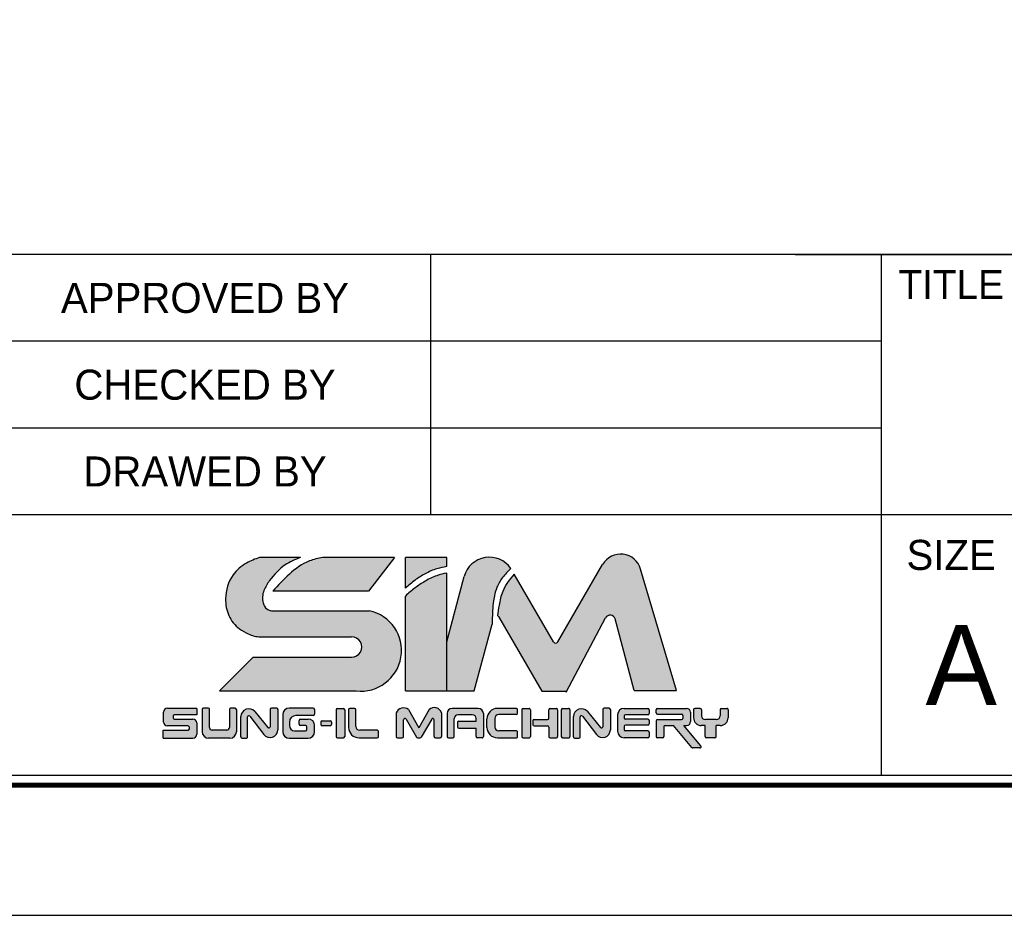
# Model space of a CAD drawing. Header units: millimetres. Extents: x -17227 to 5648, y -387 to 7914.
# Tile 3 of 5: x -9262 to -9173, y 3784 to 3864. Entities that reach past the tile are written whole.
import ezdxf
from ezdxf.enums import TextEntityAlignment as Align

# ---------------------------------------------------------------- set-up
doc = ezdxf.new("R2010")
doc.units = ezdxf.units.MM
doc.layers.get('0').update_dxf_attribs({"linetype": 'CONTINUOUS'})
doc.layers.add('7', color=7, linetype='CONTINUOUS')

msp = doc.modelspace()

# ---------------------------------------------------------------- hatches: boundary and pattern name
h = msp.add_hatch(color=8)
h.dxf.hatch_style = 1
edge = h.paths.add_edge_path()
edge.add_spline(control_points=[(-9219.16687909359, 3810.064347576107), (-9219.146622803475, 3810.644452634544), (-9219.111669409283, 3811.64545729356), (-9218.820921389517, 3812.959374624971), (-9218.263850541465, 3813.957213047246), (-9217.754656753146, 3814.448553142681), (-9217.484870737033, 3814.708879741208)], knot_values=[0, 0, 0, 0, 0.7435831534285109, 1.283095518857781, 1.707763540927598, 2.186317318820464, 2.186317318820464, 2.186317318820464, 2.186317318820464], degree=3, periodic=0)
edge.add_arc((-9219.416887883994, 3813.388686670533), 2.34000000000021, 34.34572044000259, 164.9999999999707)
edge.add_line((-9221.677154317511, 3813.994323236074), (-9223.248728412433, 3808.12912886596))
edge.add_line((-9223.248728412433, 3808.12912886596), (-9223.248728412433, 3803.709879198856))
edge.add_line((-9223.248728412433, 3803.709879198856), (-9220.78753094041, 3803.709879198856))
edge.add_line((-9220.78753094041, 3803.709879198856), (-9219.179169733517, 3809.7123649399))
edge.add_spline(control_points=[(-9219.179169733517, 3809.712364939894), (-9219.175072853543, 3809.829692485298), (-9219.170975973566, 3809.947020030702), (-9219.16687909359, 3810.064347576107)], knot_values=[2.186317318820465, 2.186317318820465, 2.186317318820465, 2.186317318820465, 2.336708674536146, 2.336708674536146, 2.336708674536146, 2.336708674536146], degree=3, periodic=0)
edge = h.paths.add_edge_path()
edge.add_arc((-9208.570965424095, 3810.052234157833), 0.46799999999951, 15.000000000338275, 152.0936797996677, ccw=False)
edge.add_line((-9208.118912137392, 3810.17336147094), (-9206.396667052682, 3803.745855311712))
edge.add_line((-9206.396667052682, 3803.745855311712), (-9202.5950873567, 3803.745855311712))
edge.add_line((-9202.5950873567, 3803.745855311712), (-9205.82470314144, 3814.665577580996))
edge.add_arc((-9207.619835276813, 3814.134649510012), 1.872000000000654, 16.47610349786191, 150.0000000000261)
edge.add_line((-9209.241034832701, 3815.070649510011), (-9213.26085263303, 3808.108120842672))
edge.add_arc((-9213.463502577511, 3808.225120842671), 0.233999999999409, 210.000000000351, 330.00000000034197, ccw=False)
edge.add_line((-9213.666152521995, 3808.108120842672), (-9217.177127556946, 3814.18930798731))
edge.add_spline(control_points=[(-9217.177127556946, 3814.189307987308), (-9217.389318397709, 3813.956156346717), (-9217.808326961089, 3813.495756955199), (-9218.305438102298, 3812.555836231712), (-9218.553549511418, 3811.52545751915), (-9218.639149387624, 3810.785844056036), (-9218.67523682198, 3810.474035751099)], knot_values=[0, 0, 0, 0, 0.523800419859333, 1.034337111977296, 1.752334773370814, 2.275651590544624, 2.275651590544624, 2.275651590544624, 2.275651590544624], degree=3, periodic=0)
edge.add_arc((-9218.787795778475, 3810.268885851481), 0.2340000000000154, 30.000000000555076, 61.24788174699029, ccw=False)
edge.add_line((-9218.585145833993, 3810.385885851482), (-9214.719102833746, 3803.689702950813))
edge.add_line((-9214.719102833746, 3803.689702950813), (-9212.470234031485, 3803.689702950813))
edge.add_line((-9212.470234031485, 3803.689702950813), (-9208.984543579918, 3810.271270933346))
h = msp.add_hatch(color=150)
h.dxf.hatch_style = 1
edge = h.paths.add_edge_path()
edge.add_spline(control_points=[(-9226.96416654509, 3812.941369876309), (-9226.6808348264, 3813.193486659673), (-9226.131495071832, 3813.682305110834), (-9225.16872343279, 3814.257689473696), (-9224.223567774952, 3814.717028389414), (-9223.54506341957, 3814.832513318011), (-9223.248728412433, 3814.882951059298)], knot_values=[0, 0, 0, 0, 0.6304310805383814, 1.222315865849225, 1.865724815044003, 2.364625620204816, 2.364625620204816, 2.364625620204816, 2.364625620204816], degree=3, periodic=0)
edge.add_line((-9223.248728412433, 3814.882951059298), (-9223.248728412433, 3815.711415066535))
edge.add_line((-9223.248728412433, 3815.711415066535), (-9226.96416654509, 3815.711415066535))
edge.add_line((-9226.96416654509, 3815.711415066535), (-9226.96416654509, 3812.941369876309))
edge = h.paths.add_edge_path()
edge.add_spline(control_points=[(-9223.248728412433, 3814.307631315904), (-9223.551554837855, 3814.237981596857), (-9224.233570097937, 3814.081118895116), (-9225.185547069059, 3813.600340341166), (-9226.12175063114, 3812.972852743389), (-9226.678581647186, 3812.488025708), (-9226.96416654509, 3812.23936987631)], knot_values=[0, 0, 0, 0, 0.5164407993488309, 1.163110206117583, 1.761888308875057, 2.392319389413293, 2.392319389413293, 2.392319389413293, 2.392319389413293], degree=3, periodic=0)
edge.add_line((-9226.96416654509, 3812.239369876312), (-9226.96416654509, 3803.709879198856))
edge.add_line((-9226.96416654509, 3803.709879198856), (-9223.248728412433, 3803.709879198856))
edge.add_line((-9223.248728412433, 3803.709879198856), (-9223.248728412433, 3814.307631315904))
edge = h.paths.add_edge_path()
edge.add_line((-9230.215610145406, 3810.908693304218), (-9239.006610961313, 3810.908693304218))
edge.add_spline(control_points=[(-9239.006610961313, 3810.908693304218), (-9239.150060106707, 3810.952560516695), (-9239.500439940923, 3811.059707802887), (-9239.88543208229, 3811.759737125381), (-9239.762990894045, 3812.737526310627), (-9239.01023933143, 3813.897183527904), (-9237.962843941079, 3815.059068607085), (-9236.866440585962, 3815.512263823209), (-9236.384639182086, 3815.711415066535)], knot_values=[0, 0, 0, 0, 0.2433595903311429, 0.5944147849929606, 1.213183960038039, 1.789398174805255, 2.88702788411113, 3.747486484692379, 3.747486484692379, 3.747486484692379, 3.747486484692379], degree=3, periodic=0)
edge.add_line((-9236.384639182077, 3815.711415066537), (-9240.066303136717, 3815.711415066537))
edge.add_spline(control_points=[(-9240.066303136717, 3815.711415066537), (-9240.469261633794, 3815.559726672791), (-9241.371290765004, 3815.220169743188), (-9242.732939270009, 3814.07455803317), (-9243.264481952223, 3812.229105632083), (-9242.943754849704, 3810.43448150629), (-9242.109170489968, 3809.345661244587), (-9241.353891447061, 3808.977367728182), (-9241.080538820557, 3808.844073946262)], knot_values=[0, 0, 0, 0, 0.550739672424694, 1.232839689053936, 2.19963066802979, 2.850121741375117, 3.513003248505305, 3.888995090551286, 3.888995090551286, 3.888995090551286, 3.888995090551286], degree=3, periodic=0)
edge.add_arc((-9239.994341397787, 3810.916699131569), 2.33999999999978, 242.3423855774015, 269.9999999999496)
edge.add_line((-9239.994341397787, 3808.576699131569), (-9231.807731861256, 3808.576699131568))
edge.add_arc((-9231.807731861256, 3807.655833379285), 0.9208657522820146, 270.18688939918, 90, ccw=False)
edge.add_line((-9231.804728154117, 3806.734972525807), (-9240.64821000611, 3806.734972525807))
edge.add_line((-9240.64821000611, 3806.734972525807), (-9243.673303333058, 3803.709879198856))
edge.add_line((-9243.673303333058, 3803.709879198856), (-9231.394154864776, 3803.709879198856))
edge.add_arc((-9230.968211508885, 3807.336025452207), 3.651077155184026, 263.3004820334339, 78.10426637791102)
edge = h.paths.add_edge_path(flags=17)
edge.add_spline(control_points=[(-9234.398872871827, 3815.711415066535), (-9234.803566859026, 3815.625526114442), (-9235.917594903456, 3815.389093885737), (-9237.434786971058, 3814.250571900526), (-9238.393017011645, 3813.200657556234), (-9238.867579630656, 3812.680688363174)], knot_values=[0, 0, 0, 0, 0.6846043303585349, 1.884555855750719, 3.061918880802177, 3.061918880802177, 3.061918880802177, 3.061918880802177], degree=3, periodic=0)
edge.add_line((-9238.867579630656, 3812.680688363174), (-9230.289077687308, 3812.680688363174))
edge.add_line((-9230.289077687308, 3812.680688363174), (-9227.956082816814, 3815.711415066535))
edge.add_line((-9227.956082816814, 3815.711415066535), (-9234.398872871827, 3815.711415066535))
h = msp.add_hatch(color=150)
h.dxf.hatch_style = 1
h.paths.add_polyline_path([(-9245.711168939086, 3800.830397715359, 0.4142135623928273), (-9246.062168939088, 3801.18139771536), (-9247.727060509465, 3801.181397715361, -0.4142135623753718), (-9247.844060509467, 3801.29839771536), (-9247.844060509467, 3801.443950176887, -0.4142135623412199), (-9247.727060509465, 3801.560950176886), (-9245.711168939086, 3801.560950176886), (-9245.711168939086, 3802.159980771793), (-9248.34552772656, 3802.159980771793, 0.4142135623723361), (-9248.696527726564, 3801.808980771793), (-9248.696527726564, 3800.909477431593, 0.414213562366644), (-9248.34552772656, 3800.558477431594), (-9246.495121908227, 3800.558477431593, -0.414213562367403), (-9246.378121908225, 3800.441477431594), (-9246.378121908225, 3800.302601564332, -0.4142135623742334), (-9246.495121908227, 3800.185601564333), (-9248.730301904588, 3800.185601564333), (-9248.730301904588, 3799.45882149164), (-9246.062168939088, 3799.45882149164, 0.41421356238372), (-9245.711168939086, 3799.809821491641)])
h.paths.add_polyline_path([(-9232.419553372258, 3802.018899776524, 0.4142135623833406), (-9232.536553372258, 3802.135899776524), (-9233.068349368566, 3802.135899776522, 0.4142135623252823), (-9233.185349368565, 3802.018899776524), (-9233.185349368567, 3799.609343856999, 0.4142135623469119), (-9233.068349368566, 3799.492343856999), (-9232.536553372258, 3799.492343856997, 0.4142135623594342), (-9232.419553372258, 3799.609343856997)])
h.paths.add_polyline_path([(-9227.125275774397, 3801.111058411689, -0.7673269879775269), (-9226.906950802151, 3801.169558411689), (-9225.972385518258, 3799.550843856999, 0.2679491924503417), (-9225.87106054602, 3799.492343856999), (-9225.638616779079, 3799.492343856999, 0.2679491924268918), (-9225.537291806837, 3799.550843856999), (-9224.602726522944, 3801.169558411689, -0.7673269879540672), (-9224.384401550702, 3801.111058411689), (-9224.384401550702, 3799.609343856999, 0.4142135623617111), (-9224.2674015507, 3799.492343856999), (-9223.840312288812, 3799.492343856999, 0.4142135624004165), (-9223.723312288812, 3799.609343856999), (-9223.723312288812, 3801.732455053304, 0.5572135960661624), (-9224.814937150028, 3802.024955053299), (-9225.754838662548, 3800.396997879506), (-9226.694740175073, 3802.024955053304, 0.5198906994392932), (-9227.786365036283, 3801.732455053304), (-9227.786365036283, 3799.609343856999, 0.4142135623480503), (-9227.669365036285, 3799.492343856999), (-9227.242275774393, 3799.492343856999, 0.4142135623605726), (-9227.125275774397, 3799.609343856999)])
h = msp.add_hatch(color=251)
h.dxf.hatch_style = 1
h.paths.add_polyline_path([(-9233.602499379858, 3800.913384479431, 0.4142135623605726), (-9233.719499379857, 3801.03038447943), (-9234.44559132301, 3801.030384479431, 0.4142135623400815), (-9234.562591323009, 3800.913384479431), (-9234.562591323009, 3800.699680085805, 0.4142135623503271), (-9234.44559132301, 3800.582680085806), (-9233.719499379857, 3800.582680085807, 0.4142135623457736), (-9233.602499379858, 3800.699680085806)])
h.paths.add_polyline_path([(-9242.154991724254, 3800.043821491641), (-9242.154991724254, 3802.042980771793, 0.4142135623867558), (-9242.271991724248, 3802.159980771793), (-9242.66671371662, 3802.159980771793, 0.4142135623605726), (-9242.783713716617, 3802.042980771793), (-9242.783713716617, 3800.411494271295, -0.4142135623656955), (-9243.01771371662, 3800.177494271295), (-9244.336576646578, 3800.177494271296, -0.4142135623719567), (-9244.570576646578, 3800.411494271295), (-9244.570576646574, 3802.042980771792, 0.4142135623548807), (-9244.687576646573, 3802.159980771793), (-9245.111163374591, 3802.159980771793, 0.4142135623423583), (-9245.228163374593, 3802.042980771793), (-9245.228163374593, 3800.043821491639, 0.4142135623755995), (-9244.643163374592, 3799.45882149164), (-9242.73999172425, 3799.458821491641, 0.4142135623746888)])
h.paths.add_polyline_path([(-9238.432311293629, 3800.213996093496), (-9238.432311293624, 3802.042980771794, 0.4142135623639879), (-9238.54931129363, 3802.159980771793), (-9239.00378224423, 3802.159980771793, 0.4142135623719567), (-9239.120782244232, 3802.042980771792), (-9239.120782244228, 3800.490891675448, -0.7053166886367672), (-9239.328429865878, 3800.416918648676), (-9240.497165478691, 3801.849104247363, 0.70531668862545), (-9241.743051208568, 3801.405266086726), (-9241.743051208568, 3799.575821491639, 0.4142135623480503), (-9241.62605120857, 3799.45882149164), (-9241.272833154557, 3799.45882149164, 0.4142135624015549), (-9241.155833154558, 3799.57582149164), (-9241.155833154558, 3801.365222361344, -0.7182104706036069), (-9240.945706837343, 3801.436049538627), (-9239.693069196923, 3799.789033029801, 0.7182104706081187)])
h.paths.add_polyline_path([(-9235.123834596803, 3800.04382149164), (-9235.123834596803, 3800.591792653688, 0.4142135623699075), (-9235.708834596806, 3801.176792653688), (-9236.390670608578, 3801.176792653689, 0.4142135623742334), (-9236.50767060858, 3801.059792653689), (-9236.50767060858, 3800.705641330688, 0.4142135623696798), (-9236.390670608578, 3800.588641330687), (-9235.930976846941, 3800.588641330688, -0.4142135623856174), (-9235.813976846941, 3800.471641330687), (-9235.813976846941, 3800.243540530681, -0.4142135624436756), (-9235.930976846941, 3800.126540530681), (-9236.919400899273, 3800.126540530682, -0.4142135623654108), (-9237.387400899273, 3800.594540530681), (-9237.387400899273, 3800.910406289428, -0.4142135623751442), (-9236.802400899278, 3801.495406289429), (-9235.240834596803, 3801.495406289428, 0.4142135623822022), (-9235.123834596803, 3801.612406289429), (-9235.123834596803, 3802.042980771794, 0.4142135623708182), (-9235.240834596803, 3802.159980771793), (-9237.401143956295, 3802.159980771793, 0.4142135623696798), (-9237.986143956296, 3801.574980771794), (-9237.986143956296, 3800.04382149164, 0.414213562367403), (-9237.401143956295, 3799.45882149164), (-9235.708834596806, 3799.45882149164, 0.4142135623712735)])
h.paths.add_polyline_path([(-9229.38030051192, 3800.051512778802, 0.4142135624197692), (-9229.497300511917, 3800.168512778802), (-9231.066300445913, 3800.168512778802, -0.4142135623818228), (-9231.417300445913, 3800.519512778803), (-9231.417300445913, 3802.018899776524, 0.4142135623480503), (-9231.534300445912, 3802.135899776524), (-9231.951020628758, 3802.135899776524, 0.4142135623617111), (-9232.068020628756, 3802.018899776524), (-9232.068020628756, 3800.428343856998, 0.4142135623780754), (-9231.132020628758, 3799.492343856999), (-9229.497300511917, 3799.492343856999, 0.4142135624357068), (-9229.38030051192, 3799.609343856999)])
h.paths.add_polyline_path([(-9222.572443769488, 3801.219236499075, -0.4142135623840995), (-9222.221443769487, 3801.570236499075), (-9220.954108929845, 3801.570236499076, -0.4142135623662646), (-9220.603108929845, 3801.219236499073), (-9220.603108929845, 3800.990699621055), (-9222.164400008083, 3800.990699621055, 0.4142135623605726), (-9222.28140000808, 3800.873699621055), (-9222.281400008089, 3800.466918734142, 0.4142135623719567), (-9222.164400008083, 3800.349918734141), (-9220.603108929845, 3800.349918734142), (-9220.603108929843, 3799.609343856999, 0.4142135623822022), (-9220.486108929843, 3799.492343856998), (-9220.07208180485, 3799.492343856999, 0.4142135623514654), (-9219.955081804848, 3799.609343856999), (-9219.955081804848, 3801.667899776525, 0.4142135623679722), (-9220.42308180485, 3802.135899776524), (-9222.74774594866, 3802.135899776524, 0.4142135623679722), (-9223.215745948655, 3801.667899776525), (-9223.215745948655, 3799.609343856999, 0.4142135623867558), (-9223.098745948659, 3799.492343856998), (-9222.689443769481, 3799.492343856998, 0.4142135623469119), (-9222.572443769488, 3799.609343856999)])
h.paths.add_polyline_path([(-9216.894945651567, 3800.00760731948, 0.414213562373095), (-9217.011945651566, 3800.124607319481), (-9218.575785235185, 3800.124607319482, -0.4142135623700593), (-9218.92678523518, 3800.475607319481), (-9218.92678523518, 3801.222756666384, -0.4142135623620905), (-9218.575785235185, 3801.573756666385), (-9217.011945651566, 3801.573756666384, 0.4142135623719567), (-9216.894945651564, 3801.690756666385), (-9216.894945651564, 3802.018899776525, 0.414213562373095), (-9217.011945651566, 3802.135899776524), (-9218.696511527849, 3802.135899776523, 0.4142135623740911), (-9219.632511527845, 3801.199899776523), (-9219.632511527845, 3800.428343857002, 0.4142135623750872), (-9218.696511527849, 3799.492343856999), (-9217.011945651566, 3799.492343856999, 0.4142135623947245), (-9216.894945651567, 3799.609343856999)])
h.paths.add_polyline_path([(-9215.736317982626, 3802.018899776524, 0.4142135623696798), (-9215.853317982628, 3802.135899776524), (-9216.385113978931, 3802.135899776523, 0.4142135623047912), (-9216.502113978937, 3802.018899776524), (-9216.502113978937, 3799.609343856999, 0.4142135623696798), (-9216.385113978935, 3799.492343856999), (-9215.853317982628, 3799.492343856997, 0.4142135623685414), (-9215.736317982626, 3799.609343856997)])
h.paths.add_polyline_path([(-9213.300874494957, 3802.018899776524, 0.4142135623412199), (-9213.417874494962, 3802.135899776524), (-9213.949670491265, 3802.135899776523, 0.4142135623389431), (-9214.066670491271, 3802.018899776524), (-9214.066670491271, 3801.248437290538, -0.4142135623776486), (-9214.18367049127, 3801.131437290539), (-9215.405566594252, 3801.131437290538, 0.4142135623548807), (-9215.522566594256, 3801.014437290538), (-9215.522566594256, 3800.673172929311, 0.4142135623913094), (-9215.405566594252, 3800.556172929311), (-9214.18367049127, 3800.556172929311, -0.4142135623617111), (-9214.066670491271, 3800.439172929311), (-9214.066670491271, 3799.609343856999, 0.4142135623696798), (-9213.949670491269, 3799.492343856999), (-9213.417874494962, 3799.492343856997, 0.4142135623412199), (-9213.300874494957, 3799.609343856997)])
h.paths.add_polyline_path([(-9212.190528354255, 3802.018899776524, 0.4142135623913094), (-9212.307528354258, 3802.135899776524), (-9212.839324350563, 3802.135899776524, 0.4142135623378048), (-9212.956324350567, 3802.018899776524), (-9212.956324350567, 3799.609343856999, 0.4142135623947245), (-9212.839324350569, 3799.492343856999), (-9212.307528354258, 3799.492343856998, 0.4142135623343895), (-9212.190528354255, 3799.609343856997)])
h.paths.add_polyline_path([(-9210.611915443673, 3801.849104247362, 0.7053166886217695), (-9211.85780117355, 3801.405266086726), (-9211.857801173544, 3799.575821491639, 0.414213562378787), (-9211.740801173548, 3799.45882149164), (-9211.387583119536, 3799.45882149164, 0.4142135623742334), (-9211.270583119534, 3799.57582149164), (-9211.27058311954, 3801.365222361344, -0.7182104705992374), (-9211.060456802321, 3801.436049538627), (-9209.807819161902, 3799.789033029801, 0.7182104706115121), (-9208.547061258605, 3800.213996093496), (-9208.547061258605, 3802.042980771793, 0.4142135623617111), (-9208.664061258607, 3802.159980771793), (-9209.118532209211, 3802.159980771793, 0.4142135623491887), (-9209.235532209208, 3802.042980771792), (-9209.235532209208, 3800.490891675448, -0.7053166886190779), (-9209.443179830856, 3800.416918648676)])
h.paths.add_polyline_path([(-9205.066213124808, 3802.018899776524, 0.4142135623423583), (-9205.183213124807, 3802.135899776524), (-9207.315309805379, 3802.135899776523, 0.4142135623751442), (-9207.900309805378, 3801.550899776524), (-9207.900309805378, 3800.077343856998, 0.4142135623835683), (-9207.315309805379, 3799.492343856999), (-9205.183213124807, 3799.492343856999, 0.4142135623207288), (-9205.066213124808, 3799.609343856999), (-9205.066213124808, 3799.994762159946, 0.4142135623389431), (-9205.183213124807, 3800.111762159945), (-9207.190111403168, 3800.111762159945, -0.4142135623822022), (-9207.307111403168, 3800.228762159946), (-9207.307111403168, 3800.525258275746, -0.4142135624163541), (-9207.190111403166, 3800.642258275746), (-9205.183213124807, 3800.642258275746, 0.414213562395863), (-9205.066213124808, 3800.759258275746), (-9205.066213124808, 3801.047588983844, 0.4142135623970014), (-9205.183213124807, 3801.164588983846), (-9207.190111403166, 3801.164588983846, -0.4142135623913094), (-9207.307111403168, 3801.281588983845), (-9207.307111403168, 3801.455659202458, -0.4142135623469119), (-9207.190111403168, 3801.572659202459), (-9205.183213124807, 3801.572659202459, 0.4142135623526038), (-9205.066213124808, 3801.68965920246)])
h.paths.add_polyline_path([(-9201.3412787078, 3801.784899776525, 0.4142135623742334), (-9201.692278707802, 3802.135899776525), (-9204.319472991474, 3802.135899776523, 0.414213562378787), (-9204.436472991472, 3802.018899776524), (-9204.436472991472, 3801.728726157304, 0.4142135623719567), (-9204.319472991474, 3801.611726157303), (-9202.162311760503, 3801.611726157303, -0.4142135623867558), (-9202.045311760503, 3801.494726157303), (-9202.045311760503, 3801.243764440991, -0.4142135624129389), (-9202.162311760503, 3801.126764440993), (-9204.319472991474, 3801.126764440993, 0.414213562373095), (-9204.436472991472, 3801.009764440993), (-9204.436472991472, 3799.609343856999, 0.4142135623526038), (-9204.319472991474, 3799.492343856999), (-9203.85626127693, 3799.492343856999, 0.4142135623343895), (-9203.739261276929, 3799.609343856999), (-9203.739261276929, 3800.482167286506, -0.4142135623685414), (-9203.622261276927, 3800.599167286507), (-9202.887707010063, 3800.599167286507), (-9201.227323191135, 3798.620398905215, 0.2216946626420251), (-9201.13769599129, 3798.578605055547), (-9200.503425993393, 3798.57860505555, 0.637070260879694), (-9200.413798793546, 3798.770811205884), (-9201.947971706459, 3800.599167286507), (-9201.692278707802, 3800.599167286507, 0.4142135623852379), (-9201.3412787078, 3800.950167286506)])
h.paths.add_polyline_path([(-9197.96378100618, 3801.301167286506), (-9197.96378100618, 3802.018899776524, 0.4142135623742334), (-9198.080781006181, 3802.135899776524), (-9198.561054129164, 3802.135899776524, 0.4142135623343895), (-9198.678054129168, 3802.018899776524), (-9198.678054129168, 3801.477764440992, -0.4142135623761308), (-9199.029054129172, 3801.126764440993), (-9200.01069907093, 3801.126764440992, -0.4142135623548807), (-9200.361699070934, 3801.477764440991), (-9200.361699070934, 3802.018899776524, 0.4142135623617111), (-9200.47869907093, 3802.135899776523), (-9200.95897219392, 3802.135899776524, 0.4142135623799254), (-9201.075972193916, 3802.018899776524), (-9201.075972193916, 3801.301167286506, 0.4142135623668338), (-9200.37397219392, 3800.599167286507), (-9198.66578100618, 3800.599167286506, 0.414213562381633)])
h.paths.add_polyline_path([(-9199.028151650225, 3800.599167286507), (-9200.03885465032, 3800.599167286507), (-9200.038854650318, 3799.609343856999, 0.4142135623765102), (-9199.921854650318, 3799.492343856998), (-9199.145151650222, 3799.492343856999, 0.4142135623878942), (-9199.02815165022, 3799.609343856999)])

# ---------------------------------------------------------------- linework, layer by layer
at = {"ltscale": 5}
msp.add_line((-9191.950032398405, 3842.936530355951), (-9078.022960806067, 3842.936530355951), dxfattribs=at)
for p, q in [((-9236.384639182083, 3815.711415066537), (-9240.066303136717, 3815.711415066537)), ((-9227.956082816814, 3815.711415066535), (-9234.398872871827, 3815.711415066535)), ((-9227.956082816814, 3815.711415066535), (-9230.289077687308, 3812.680688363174)), ((-9223.248728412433, 3815.711415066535), (-9226.96416654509, 3815.711415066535)), ((-9226.96416654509, 3812.941369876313), (-9226.96416654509, 3815.711415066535)), ((-9223.248728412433, 3814.882951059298), (-9223.248728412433, 3815.711415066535)), ((-9213.260852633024, 3808.108120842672), (-9209.241034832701, 3815.070649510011)), ((-9223.248728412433, 3803.709879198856), (-9223.248728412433, 3814.307631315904)), ((-9213.666152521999, 3808.108120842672), (-9217.177127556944, 3814.189307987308)), ((-9202.5950873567, 3803.745855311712), (-9205.824703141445, 3814.665577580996)), ((-9223.248728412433, 3808.12912886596), (-9221.677154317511, 3813.994323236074)), ((-9230.289077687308, 3812.680688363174), (-9238.867579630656, 3812.680688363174)), ((-9226.96416654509, 3803.709879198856), (-9226.96416654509, 3812.23936987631)), ((-9239.006610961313, 3810.908693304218), (-9230.215610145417, 3810.908693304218)), ((-9220.78753094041, 3803.709879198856), (-9219.179169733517, 3809.712364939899)), ((-9218.585145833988, 3810.385885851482), (-9214.719102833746, 3803.689702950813)), ((-9212.516408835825, 3803.602517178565), (-9208.984543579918, 3810.271270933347)), ((-9206.396667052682, 3803.745855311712), (-9208.118912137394, 3810.173361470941)), ((-9239.994341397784, 3808.576699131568), (-9231.807731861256, 3808.576699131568)), ((-9240.64821000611, 3806.734972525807), (-9243.673303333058, 3803.709879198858)), ((-9240.64821000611, 3806.734972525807), (-9231.81073556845, 3806.734972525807)), ((-9243.673303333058, 3803.709879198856), (-9231.394154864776, 3803.709879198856)), ((-9226.96416654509, 3803.709879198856), (-9223.248728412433, 3803.709879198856)), ((-9223.248728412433, 3803.709879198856), (-9220.78753094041, 3803.709879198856)), ((-9214.719102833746, 3803.689702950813), (-9212.516408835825, 3803.689702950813)), ((-9206.396667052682, 3803.745855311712), (-9202.5950873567, 3803.745855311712)), ((-9248.696527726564, 3800.909477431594), (-9248.696527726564, 3801.808980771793)), ((-9248.34552772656, 3802.159980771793), (-9245.711168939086, 3802.159980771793)), ((-9245.711168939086, 3802.115688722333), (-9245.711168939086, 3801.560950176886)), ((-9245.228163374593, 3802.042980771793), (-9245.228163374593, 3800.04382149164)), ((-9244.687576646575, 3802.159980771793), (-9245.111163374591, 3802.159980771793)), ((-9244.570576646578, 3800.411494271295), (-9244.570576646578, 3802.042980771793)), ((-9242.783713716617, 3802.042980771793), (-9242.783713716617, 3800.411494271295)), ((-9242.271991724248, 3802.159980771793), (-9242.66671371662, 3802.159980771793)), ((-9242.154991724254, 3802.042980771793), (-9242.154991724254, 3800.04382149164)), ((-9240.497165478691, 3801.849104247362), (-9239.328429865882, 3800.416918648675)), ((-9239.120782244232, 3802.042980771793), (-9239.120782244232, 3800.490891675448)), ((-9238.54931129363, 3802.159980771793), (-9239.00378224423, 3802.159980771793)), ((-9238.432311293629, 3802.042980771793), (-9238.432311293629, 3800.213996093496)), ((-9235.240834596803, 3802.159980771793), (-9237.401143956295, 3802.159980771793)), ((-9235.123834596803, 3802.042980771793), (-9235.123834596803, 3801.612406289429)), ((-9235.123834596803, 3802.042980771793), (-9235.123834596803, 3801.612406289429)), ((-9233.185349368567, 3802.018899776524), (-9233.185349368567, 3799.609343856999)), ((-9233.068349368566, 3802.135899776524), (-9232.536553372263, 3802.135899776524)), ((-9232.419553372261, 3802.018899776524), (-9232.419553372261, 3799.609343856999)), ((-9232.068020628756, 3802.018899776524), (-9232.068020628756, 3800.428343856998)), ((-9231.534300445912, 3802.135899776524), (-9231.951020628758, 3802.135899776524)), ((-9231.417300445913, 3800.519512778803), (-9231.417300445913, 3802.018899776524)), ((-9226.694740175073, 3802.024955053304), (-9225.754838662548, 3800.396997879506)), ((-9224.814937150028, 3802.024955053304), (-9225.754838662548, 3800.396997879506)), ((-9220.42308180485, 3802.135899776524), (-9222.74774594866, 3802.135899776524)), ((-9217.011945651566, 3802.135899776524), (-9218.69651152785, 3802.135899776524)), ((-9216.894945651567, 3801.690756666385), (-9216.894945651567, 3802.018899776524)), ((-9216.502113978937, 3802.018899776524), (-9216.502113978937, 3799.609343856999)), ((-9216.385113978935, 3802.135899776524), (-9215.853317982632, 3802.135899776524)), ((-9215.736317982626, 3802.018899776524), (-9215.736317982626, 3799.609343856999)), ((-9214.066670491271, 3801.248437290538), (-9214.066670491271, 3802.018899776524)), ((-9213.949670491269, 3802.135899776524), (-9213.417874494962, 3802.135899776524)), ((-9213.300874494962, 3802.018899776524), (-9213.300874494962, 3799.609343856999)), ((-9212.956324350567, 3802.018899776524), (-9212.956324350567, 3799.609343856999)), ((-9212.839324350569, 3802.135899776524), (-9212.307528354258, 3802.135899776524)), ((-9212.190528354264, 3802.018899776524), (-9212.190528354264, 3799.609343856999)), ((-9210.611915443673, 3801.849104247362), (-9209.443179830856, 3800.416918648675)), ((-9209.23553220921, 3802.042980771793), (-9209.23553220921, 3800.490891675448)), ((-9208.664061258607, 3802.159980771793), (-9209.118532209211, 3802.159980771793)), ((-9208.547061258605, 3802.042980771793), (-9208.547061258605, 3800.213996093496)), ((-9207.315309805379, 3802.135899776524), (-9205.183213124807, 3802.135899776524)), ((-9205.066213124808, 3802.018899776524), (-9205.066213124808, 3801.689659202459)), ((-9204.436472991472, 3801.728726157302), (-9204.436472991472, 3802.018899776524)), ((-9204.319472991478, 3802.135899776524), (-9201.692278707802, 3802.135899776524)), ((-9201.3412787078, 3801.784899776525), (-9201.3412787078, 3800.950167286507)), ((-9201.075972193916, 3802.018899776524), (-9201.075972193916, 3801.301167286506)), ((-9200.47869907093, 3802.135899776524), (-9200.95897219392, 3802.135899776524)), ((-9200.361699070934, 3802.018899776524), (-9200.361699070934, 3801.477764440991)), ((-9198.678054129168, 3802.018899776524), (-9198.678054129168, 3801.477764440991)), ((-9198.561054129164, 3802.135899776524), (-9198.080781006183, 3802.135899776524)), ((-9197.963781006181, 3802.018899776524), (-9197.963781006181, 3801.301167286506)), ((-9247.844060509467, 3801.443950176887), (-9247.844060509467, 3801.29839771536)), ((-9245.711168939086, 3801.560950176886), (-9247.727060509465, 3801.560950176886)), ((-9247.727060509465, 3801.18139771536), (-9246.062168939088, 3801.18139771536)), ((-9241.743051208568, 3799.575821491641), (-9241.743051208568, 3801.405266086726)), ((-9241.155833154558, 3799.575821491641), (-9241.155833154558, 3801.365222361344)), ((-9240.945706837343, 3801.436049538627), (-9239.693069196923, 3799.7890330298)), ((-9237.986143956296, 3801.574980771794), (-9237.986143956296, 3800.04382149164)), ((-9237.387400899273, 3800.910406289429), (-9237.387400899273, 3800.594540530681)), ((-9235.240834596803, 3801.495406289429), (-9236.802400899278, 3801.495406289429)), ((-9236.50767060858, 3800.705641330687), (-9236.50767060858, 3801.059792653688)), ((-9236.390670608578, 3801.176792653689), (-9235.708834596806, 3801.176792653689)), ((-9234.562591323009, 3800.913384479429), (-9234.562591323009, 3800.699680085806)), ((-9234.44559132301, 3801.03038447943), (-9233.719499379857, 3801.03038447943)), ((-9233.602499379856, 3800.913384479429), (-9233.602499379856, 3800.699680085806)), ((-9227.786365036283, 3801.732455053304), (-9227.786365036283, 3799.609343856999)), ((-9227.125275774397, 3799.609343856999), (-9227.125275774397, 3801.111058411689)), ((-9226.906950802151, 3801.169558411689), (-9225.972385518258, 3799.550843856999)), ((-9224.602726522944, 3801.169558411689), (-9225.537291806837, 3799.550843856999)), ((-9224.384401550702, 3799.609343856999), (-9224.384401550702, 3801.111058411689)), ((-9223.723312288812, 3801.732455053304), (-9223.723312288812, 3799.609343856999)), ((-9223.215745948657, 3801.667899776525), (-9223.215745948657, 3799.609343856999)), ((-9222.572443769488, 3799.609343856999), (-9222.572443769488, 3801.219236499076)), ((-9222.281400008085, 3800.873699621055), (-9222.281400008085, 3800.466918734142)), ((-9220.954108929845, 3801.570236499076), (-9222.221443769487, 3801.570236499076)), ((-9222.164400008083, 3800.990699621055), (-9220.603108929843, 3800.990699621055)), ((-9220.603108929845, 3800.990699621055), (-9220.603108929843, 3801.219236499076)), ((-9219.955081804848, 3801.667899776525), (-9219.955081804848, 3799.609343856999)), ((-9219.632511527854, 3800.428343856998), (-9219.632511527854, 3801.199899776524)), ((-9218.92678523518, 3801.222756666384), (-9218.92678523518, 3800.475607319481)), ((-9217.011945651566, 3801.573756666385), (-9218.575785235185, 3801.573756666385)), ((-9215.522566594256, 3801.014437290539), (-9215.522566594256, 3800.673172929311)), ((-9215.405566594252, 3801.131437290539), (-9214.18367049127, 3801.131437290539)), ((-9211.857801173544, 3799.575821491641), (-9211.857801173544, 3801.405266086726)), ((-9211.27058311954, 3799.575821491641), (-9211.27058311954, 3801.365222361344)), ((-9211.060456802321, 3801.436049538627), (-9209.807819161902, 3799.7890330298)), ((-9207.900309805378, 3801.550899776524), (-9207.900309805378, 3800.077343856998)), ((-9207.307111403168, 3801.455659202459), (-9207.307111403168, 3801.281588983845)), ((-9205.183213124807, 3801.572659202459), (-9207.190111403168, 3801.572659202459)), ((-9205.183213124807, 3801.164588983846), (-9207.190111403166, 3801.164588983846)), ((-9205.066213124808, 3801.047588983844), (-9205.066213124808, 3800.759258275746)), ((-9204.436472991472, 3801.009764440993), (-9204.436472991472, 3799.609343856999)), ((-9204.319472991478, 3801.611726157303), (-9202.162311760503, 3801.611726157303)), ((-9204.319472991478, 3801.126764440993), (-9202.162311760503, 3801.126764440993)), ((-9202.045311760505, 3801.494726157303), (-9202.045311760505, 3801.243764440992)), ((-9199.02905412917, 3801.126764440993), (-9200.010699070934, 3801.126764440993)), ((-9248.730301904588, 3799.45882149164), (-9248.730301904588, 3800.185601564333)), ((-9248.730301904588, 3800.185601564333), (-9246.495121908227, 3800.185601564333)), ((-9246.495121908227, 3800.558477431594), (-9248.34552772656, 3800.558477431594)), ((-9246.378121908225, 3800.302601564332), (-9246.378121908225, 3800.441477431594)), ((-9245.711168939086, 3800.830397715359), (-9245.711168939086, 3799.809821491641)), ((-9243.01771371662, 3800.177494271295), (-9244.336576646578, 3800.177494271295)), ((-9236.919400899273, 3800.126540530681), (-9235.930976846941, 3800.126540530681)), ((-9235.930976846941, 3800.588641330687), (-9236.390670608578, 3800.588641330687)), ((-9235.813976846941, 3800.243540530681), (-9235.813976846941, 3800.471641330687)), ((-9235.123834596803, 3800.04382149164), (-9235.123834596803, 3800.591792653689)), ((-9233.719499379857, 3800.582680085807), (-9234.44559132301, 3800.582680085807)), ((-9229.497300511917, 3800.168512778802), (-9231.066300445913, 3800.168512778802)), ((-9229.38030051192, 3799.609343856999), (-9229.38030051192, 3800.051512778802)), ((-9222.164400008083, 3800.349918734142), (-9220.603108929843, 3800.349918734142)), ((-9220.603108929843, 3799.609343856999), (-9220.603108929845, 3800.349918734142)), ((-9217.01194565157, 3800.124607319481), (-9218.575785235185, 3800.124607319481)), ((-9216.894945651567, 3799.609343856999), (-9216.894945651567, 3800.00760731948)), ((-9215.405566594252, 3800.556172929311), (-9214.18367049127, 3800.556172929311)), ((-9214.066670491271, 3800.439172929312), (-9214.066670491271, 3799.609343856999)), ((-9207.307111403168, 3800.525258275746), (-9207.307111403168, 3800.228762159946)), ((-9205.183213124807, 3800.642258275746), (-9207.190111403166, 3800.642258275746)), ((-9205.183213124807, 3800.111762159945), (-9207.190111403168, 3800.111762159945)), ((-9205.066213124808, 3799.994762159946), (-9205.066213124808, 3799.609343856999)), ((-9203.739261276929, 3800.482167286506), (-9203.739261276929, 3799.609343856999)), ((-9203.622261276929, 3800.599167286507), (-9202.887707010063, 3800.599167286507)), ((-9201.227323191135, 3798.620398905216), (-9202.887707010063, 3800.599167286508)), ((-9201.947971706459, 3800.599167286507), (-9201.692278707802, 3800.599167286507)), ((-9200.413798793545, 3798.770811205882), (-9201.947971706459, 3800.599167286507)), ((-9200.03885465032, 3800.599167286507), (-9200.373972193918, 3800.599167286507)), ((-9200.03885465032, 3799.609343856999), (-9200.03885465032, 3800.599167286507)), ((-9198.665781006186, 3800.599167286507), (-9199.028151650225, 3800.599167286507)), ((-9199.028151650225, 3799.609343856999), (-9199.028151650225, 3800.599167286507)), ((-9248.730301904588, 3799.45882149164), (-9246.062168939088, 3799.45882149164)), ((-9242.73999172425, 3799.45882149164), (-9244.643163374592, 3799.45882149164)), ((-9241.62605120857, 3799.45882149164), (-9241.27283315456, 3799.45882149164)), ((-9237.401143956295, 3799.45882149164), (-9235.708834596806, 3799.45882149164)), ((-9233.068349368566, 3799.492343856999), (-9232.536553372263, 3799.492343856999)), ((-9231.132020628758, 3799.492343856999), (-9229.497300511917, 3799.492343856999)), ((-9227.669365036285, 3799.492343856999), (-9227.242275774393, 3799.492343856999)), ((-9225.87106054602, 3799.492343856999), (-9225.638616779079, 3799.492343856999)), ((-9224.2674015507, 3799.492343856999), (-9223.840312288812, 3799.492343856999)), ((-9223.098745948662, 3799.492343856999), (-9222.689443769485, 3799.492343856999)), ((-9220.07208180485, 3799.492343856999), (-9220.486108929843, 3799.492343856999)), ((-9218.69651152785, 3799.492343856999), (-9217.01194565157, 3799.492343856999)), ((-9216.385113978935, 3799.492343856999), (-9215.853317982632, 3799.492343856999)), ((-9213.949670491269, 3799.492343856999), (-9213.417874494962, 3799.492343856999)), ((-9212.839324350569, 3799.492343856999), (-9212.307528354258, 3799.492343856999)), ((-9211.740801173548, 3799.45882149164), (-9211.387583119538, 3799.45882149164)), ((-9205.183213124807, 3799.492343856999), (-9207.315309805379, 3799.492343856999)), ((-9203.856261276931, 3799.492343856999), (-9204.319472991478, 3799.492343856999)), ((-9199.145151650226, 3799.492343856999), (-9199.921854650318, 3799.492343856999)), ((-9200.503425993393, 3798.578605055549), (-9201.13769599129, 3798.578605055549))]:
    msp.add_line(p, q)
for centre, radius, start, end in [((-9207.619835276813, 3814.134649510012), 1.872, 16.4761034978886, 149.9999999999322), ((-9219.416887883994, 3813.388686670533), 2.34, 34.34572044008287, 165.0000000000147), ((-9230.968211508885, 3807.336025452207), 3.651077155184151, 263.3004820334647, 78.10426637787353), ((-9218.787795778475, 3810.268885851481), 0.234, 30.00000000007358, 61.24788175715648), ((-9208.570965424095, 3810.052234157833), 0.468, 14.99999999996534, 152.0936797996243), ((-9239.994341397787, 3810.916699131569), 2.34, 242.3423855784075, 270), ((-9231.807731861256, 3807.655833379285), 0.920865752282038, 269.8131105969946, 90), ((-9213.463502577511, 3808.225120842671), 0.234, 209.9999999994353, 330.0000000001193), ((-9248.34552772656, 3801.808980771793), 0.351, 90, 180), ((-9245.111163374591, 3802.042980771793), 0.117, 90, 180), ((-9244.687576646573, 3802.042980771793), 0.117, 0, 90.00000000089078), ((-9242.66671371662, 3802.042980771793), 0.117, 90, 180), ((-9242.271991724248, 3802.042980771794), 0.117, 0, 90), ((-9241.041051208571, 3801.405266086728), 0.702, 39.21617813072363, 180), ((-9239.00378224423, 3802.042980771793), 0.117, 90, 180), ((-9238.54931129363, 3802.042980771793), 0.117, 0, 90.00000000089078), ((-9237.401143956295, 3801.574980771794), 0.585, 90, 180), ((-9235.240834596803, 3802.042980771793), 0.117, 0, 90), ((-9233.068349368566, 3802.018899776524), 0.117, 90, 180), ((-9232.536553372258, 3802.018899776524), 0.117, 0, 90), ((-9231.951020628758, 3802.018899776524), 0.117, 90, 180), ((-9231.534300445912, 3802.018899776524), 0.117, 0, 90), ((-9227.137915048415, 3801.495656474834), 0.6903339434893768, 50.06099622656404, 159.9390037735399), ((-9224.359611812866, 3801.541002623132), 0.6644780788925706, 16.74570727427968, 133.2542927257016), ((-9222.74774594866, 3801.667899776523), 0.468, 90, 180), ((-9220.42308180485, 3801.667899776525), 0.468, 0, 90), ((-9218.696511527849, 3801.199899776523), 0.9359999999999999, 90, 180), ((-9217.011945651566, 3802.018899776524), 0.117, 0, 90.00000000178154), ((-9216.385113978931, 3802.018899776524), 0.117, 90.00000000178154, 180), ((-9215.853317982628, 3802.018899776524), 0.117, 0, 90.00000000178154), ((-9213.949670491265, 3802.018899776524), 0.117, 90.00000000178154, 180), ((-9213.417874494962, 3802.018899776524), 0.117, 0, 90.00000000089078), ((-9212.839324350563, 3802.018899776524), 0.117, 90.00000000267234, 180), ((-9212.307528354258, 3802.018899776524), 0.117, 0, 90.00000000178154), ((-9211.155801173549, 3801.405266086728), 0.702, 39.21617813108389, 180), ((-9209.118532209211, 3802.042980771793), 0.117, 90, 180), ((-9208.664061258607, 3802.042980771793), 0.117, 0, 90), ((-9207.315309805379, 3801.550899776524), 0.585, 90, 180), ((-9205.183213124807, 3802.018899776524), 0.117, 0, 90), ((-9204.319472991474, 3802.018899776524), 0.117, 90, 180), ((-9201.692278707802, 3801.784899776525), 0.351, 0, 90), ((-9200.95897219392, 3802.018899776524), 0.117, 90, 180), ((-9200.47869907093, 3802.018899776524), 0.117, 0, 90), ((-9198.561054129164, 3802.018899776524), 0.117, 90.00000000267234, 180), ((-9198.080781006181, 3802.018899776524), 0.117, 0, 90.00000000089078), ((-9248.34552772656, 3800.909477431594), 0.351, 180, 270), ((-9247.727060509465, 3801.443950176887), 0.117, 90, 180), ((-9247.727060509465, 3801.29839771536), 0.117, 180, 270), ((-9246.062168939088, 3800.830397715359), 0.351, 0, 90), ((-9241.038833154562, 3801.365222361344), 0.117, 37.25478689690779, 180), ((-9236.802400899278, 3800.910406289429), 0.585, 90, 180), ((-9236.390670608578, 3801.059792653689), 0.117, 90, 180), ((-9235.708834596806, 3800.591792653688), 0.585, 0, 90), ((-9235.240834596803, 3801.612406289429), 0.117, 270, 0), ((-9234.44559132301, 3800.913384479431), 0.117, 90, 180), ((-9233.719499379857, 3800.913384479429), 0.117, 0, 90), ((-9227.008275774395, 3801.111058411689), 0.117, 29.99999999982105, 180), ((-9224.501401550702, 3801.111058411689), 0.117, 0, 149.9999999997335), ((-9222.221443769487, 3801.219236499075), 0.351, 90, 180), ((-9222.164400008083, 3800.873699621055), 0.117, 90.00000000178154, 180), ((-9220.954108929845, 3801.219236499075), 0.351, 0, 89.99999999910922), ((-9218.575785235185, 3801.222756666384), 0.351, 90, 180), ((-9217.011945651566, 3801.690756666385), 0.117, 270, 0), ((-9215.405566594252, 3801.014437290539), 0.117, 90, 180), ((-9214.18367049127, 3801.248437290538), 0.117, 270, 0), ((-9211.153583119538, 3801.365222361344), 0.117, 37.25478689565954, 180), ((-9207.190111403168, 3801.455659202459), 0.117, 90, 180), ((-9207.190111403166, 3801.281588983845), 0.117, 180, 270), ((-9205.183213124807, 3801.689659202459), 0.117, 270, 0), ((-9205.183213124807, 3801.047588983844), 0.117, 0, 90), ((-9204.319472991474, 3801.728726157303), 0.117, 180, 270), ((-9204.319472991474, 3801.009764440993), 0.117, 90, 180), ((-9202.162311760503, 3801.494726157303), 0.117, 0, 90), ((-9202.162311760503, 3801.243764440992), 0.117, 270, 0), ((-9201.692278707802, 3800.950167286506), 0.351, 270, 0), ((-9200.37397219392, 3801.301167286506), 0.702, 180, 270), ((-9200.01069907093, 3801.477764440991), 0.351, 180, 270), ((-9199.029054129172, 3801.477764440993), 0.351, 270.000000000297, 0), ((-9198.66578100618, 3801.301167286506), 0.702, 269.9999999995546, 0), ((-9246.495121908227, 3800.441477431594), 0.117, 0, 90), ((-9246.495121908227, 3800.302601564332), 0.117, 270, 0), ((-9244.643163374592, 3800.043821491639), 0.585, 180, 270), ((-9244.336576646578, 3800.411494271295), 0.234, 180, 270), ((-9243.01771371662, 3800.411494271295), 0.234, 270, 0), ((-9242.73999172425, 3800.043821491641), 0.585, 270.0000000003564, 0), ((-9239.13431129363, 3800.213996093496), 0.702, 217.2547868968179, 0), ((-9239.237782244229, 3800.490891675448), 0.117, 219.2161781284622, 0), ((-9237.401143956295, 3800.04382149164), 0.585, 180, 269.9999999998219), ((-9236.919400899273, 3800.594540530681), 0.468, 180, 270), ((-9236.390670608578, 3800.705641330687), 0.117, 180, 270), ((-9235.930976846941, 3800.471641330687), 0.117, 0, 90), ((-9235.930976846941, 3800.243540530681), 0.117, 270, 0), ((-9235.708834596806, 3800.04382149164), 0.585, 270, 0), ((-9234.44559132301, 3800.699680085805), 0.117, 180, 270), ((-9233.719499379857, 3800.699680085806), 0.117, 270, 0), ((-9231.132020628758, 3800.428343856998), 0.9359999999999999, 180, 270), ((-9231.066300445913, 3800.519512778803), 0.351, 180, 270), ((-9229.497300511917, 3800.051512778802), 0.117, 0, 90), ((-9222.164400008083, 3800.466918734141), 0.117, 180, 270), ((-9218.696511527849, 3800.428343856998), 0.9359999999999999, 180, 269.9999999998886), ((-9218.575785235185, 3800.475607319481), 0.351, 180, 270), ((-9217.011945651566, 3800.00760731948), 0.117, 0, 90.00000000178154), ((-9215.405566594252, 3800.673172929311), 0.117, 180, 270), ((-9214.18367049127, 3800.439172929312), 0.117, 0, 90), ((-9209.24906125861, 3800.213996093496), 0.702, 217.2547868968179, 0), ((-9209.35253220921, 3800.490891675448), 0.117, 219.2161781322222, 0), ((-9207.315309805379, 3800.077343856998), 0.585, 180, 270), ((-9207.190111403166, 3800.525258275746), 0.117, 90, 180), ((-9207.190111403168, 3800.228762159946), 0.117, 180, 270), ((-9205.183213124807, 3800.759258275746), 0.117, 270, 0), ((-9205.183213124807, 3799.994762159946), 0.117, 0, 90), ((-9203.622261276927, 3800.482167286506), 0.117, 90, 180), ((-9246.062168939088, 3799.809821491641), 0.351, 270, 0), ((-9241.62605120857, 3799.575821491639), 0.117, 180, 270), ((-9241.272833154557, 3799.57582149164), 0.117, 269.9999999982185, 0), ((-9233.068349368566, 3799.609343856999), 0.117, 180, 270), ((-9232.536553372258, 3799.609343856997), 0.117, 270, 0), ((-9229.497300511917, 3799.609343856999), 0.117, 270, 0), ((-9227.669365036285, 3799.609343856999), 0.117, 180, 270), ((-9227.242275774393, 3799.609343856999), 0.117, 270, 0), ((-9225.87106054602, 3799.609343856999), 0.117, 210.0000000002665, 270), ((-9225.638616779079, 3799.609343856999), 0.117, 270, 329.9999999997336), ((-9224.2674015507, 3799.609343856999), 0.117, 180, 270), ((-9223.840312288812, 3799.609343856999), 0.117, 270, 0), ((-9223.098745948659, 3799.609343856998), 0.117, 180, 270), ((-9222.689443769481, 3799.609343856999), 0.117, 270, 0), ((-9220.486108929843, 3799.609343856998), 0.117, 180, 270), ((-9220.07208180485, 3799.609343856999), 0.117, 269.9999999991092, 0), ((-9217.011945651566, 3799.609343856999), 0.117, 269.9999999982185, 0), ((-9216.385113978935, 3799.609343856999), 0.117, 180, 270), ((-9215.853317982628, 3799.609343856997), 0.117, 269.9999999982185, 0), ((-9213.949670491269, 3799.609343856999), 0.117, 180, 270), ((-9213.417874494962, 3799.609343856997), 0.117, 269.9999999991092, 0), ((-9212.839324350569, 3799.609343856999), 0.117, 180, 270), ((-9212.307528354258, 3799.609343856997), 0.117, 269.9999999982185, 0), ((-9211.740801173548, 3799.575821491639), 0.117, 180, 270), ((-9211.387583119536, 3799.57582149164), 0.117, 270, 0), ((-9205.183213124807, 3799.609343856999), 0.117, 270, 0), ((-9204.319472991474, 3799.609343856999), 0.117, 180, 270), ((-9203.85626127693, 3799.609343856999), 0.117, 270, 0), ((-9199.921854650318, 3799.609343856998), 0.117, 180, 270), ((-9199.145151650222, 3799.609343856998), 0.117, 270, 0), ((-9201.13769599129, 3798.695605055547), 0.117, 219.9999999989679, 270), ((-9200.503425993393, 3798.695605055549), 0.117, 270.0000000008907, 39.99999999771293)]:
    msp.add_arc(centre, radius, start, end)
for points, knots in [([(-9240.066303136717, 3815.711415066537), (-9240.469261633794, 3815.559726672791), (-9241.371290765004, 3815.220169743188), (-9242.732939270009, 3814.07455803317), (-9243.264481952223, 3812.229105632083), (-9242.943754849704, 3810.43448150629), (-9242.109170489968, 3809.345661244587), (-9241.353891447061, 3808.977367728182), (-9241.080538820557, 3808.844073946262)], [0, 0, 0, 0, 0.550739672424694, 1.232839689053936, 2.19963066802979, 2.850121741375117, 3.513003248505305, 3.888995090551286, 3.888995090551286, 3.888995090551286, 3.888995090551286]), ([(-9217.484870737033, 3814.708879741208), (-9217.754656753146, 3814.448553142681), (-9218.263850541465, 3813.957213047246), (-9218.820921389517, 3812.959374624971), (-9219.111669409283, 3811.64545729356), (-9219.146622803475, 3810.644452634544), (-9219.16687909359, 3810.064347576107), (-9219.170975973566, 3809.947020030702), (-9219.175072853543, 3809.829692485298), (-9219.179169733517, 3809.712364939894)], [0, 0, 0, 0, 0.4785537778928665, 0.9032217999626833, 1.442734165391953, 2.186317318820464, 2.186317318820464, 2.186317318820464, 2.336708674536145, 2.336708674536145, 2.336708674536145, 2.336708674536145])]:
    msp.add_open_spline(points, degree=3, knots=knots)
for points in [[(-9236.384639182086, 3815.711415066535), (-9237.774593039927, 3815.028122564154), (-9239.164589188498, 3813.62404511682), (-9239.679795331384, 3812.723869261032), (-9239.750085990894, 3811.612304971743), (-9239.409846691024, 3811.079825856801), (-9239.006610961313, 3810.908693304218)], [(-9234.398872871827, 3815.711415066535), (-9235.589171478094, 3815.392475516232), (-9237.389996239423, 3814.199892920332), (-9238.867579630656, 3812.680688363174)], [(-9223.248728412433, 3814.882951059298), (-9224.127064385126, 3814.695952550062), (-9225.187092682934, 3814.229455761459), (-9226.092514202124, 3813.667963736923), (-9226.96416654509, 3812.941369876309)], [(-9223.248728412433, 3814.307631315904), (-9224.146646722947, 3814.067034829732), (-9225.197575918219, 3813.566579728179), (-9226.092514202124, 3812.965963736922), (-9226.96416654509, 3812.23936987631)], [(-9217.177127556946, 3814.189307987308), (-9217.781494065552, 3813.465643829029), (-9218.216445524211, 3812.65612803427), (-9218.55094216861, 3811.407769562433), (-9218.67523682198, 3810.474035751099)]]:
    msp.add_spline(points, degree=3)
at = {"layer": '7'}
for p, q in [((-9078.022960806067, 3842.936530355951), (-9312.022960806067, 3842.936530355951)), ((-9224.722960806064, 3842.936530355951), (-9224.722960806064, 3819.536530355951)), ((-9184.222960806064, 3842.936530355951), (-9184.222960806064, 3796.136530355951)), ((-9184.222960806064, 3835.13653035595), (-9265.222960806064, 3835.13653035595)), ((-9184.222960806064, 3827.336530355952), (-9265.222960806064, 3827.336530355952)), ((-9078.022960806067, 3819.536530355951), (-9265.222960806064, 3819.536530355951))]:
    msp.add_line(p, q, dxfattribs=at)
at = {"layer": '7', "color": 0}
msp.add_line((-9600.022960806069, 3783.536530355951), (-9065.422960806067, 3783.536530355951), dxfattribs=at)
at = {"layer": '7', "const_width": 0.45}
msp.add_lwpolyline([(-9077.122960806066, 3795.236530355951), (-9077.122960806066, 4149.836530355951), (-9582.022960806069, 4149.836530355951), (-9582.022960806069, 3795.236530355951)], close=True, dxfattribs=at)
at = {"layer": '7'}
msp.add_lwpolyline([(-9078.022960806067, 3796.136530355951), (-9078.022960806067, 4148.936530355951), (-9581.12296080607, 4148.936530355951), (-9581.12296080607, 3796.136530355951)], close=True, dxfattribs=at)
for p in [(-9224.722960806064, 3835.13653035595), (-9224.722960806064, 3827.336530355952)]:
    msp.add_point(p, dxfattribs=at)

# ---------------------------------------------------------------- texts
for s, height, p in [('TITLE', 2.5992, (-9177.922960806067, 3840.236530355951)), ('APPROVED BY', 2.7, (-9244.972960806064, 3839.036530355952)), ('CHECKED BY', 2.7, (-9244.972960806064, 3831.236530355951)), ('DRAWED BY', 2.7, (-9244.972960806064, 3823.43653035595)), ('SIZE', 2.7, (-9177.922960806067, 3815.936530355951)), ('A', 7.199999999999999, (-9177.022960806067, 3806.036530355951))]:
    msp.add_text(s, height=height, dxfattribs=at).set_placement(p, align=Align.MIDDLE_CENTER)

doc.saveas('drawing.dxf')
